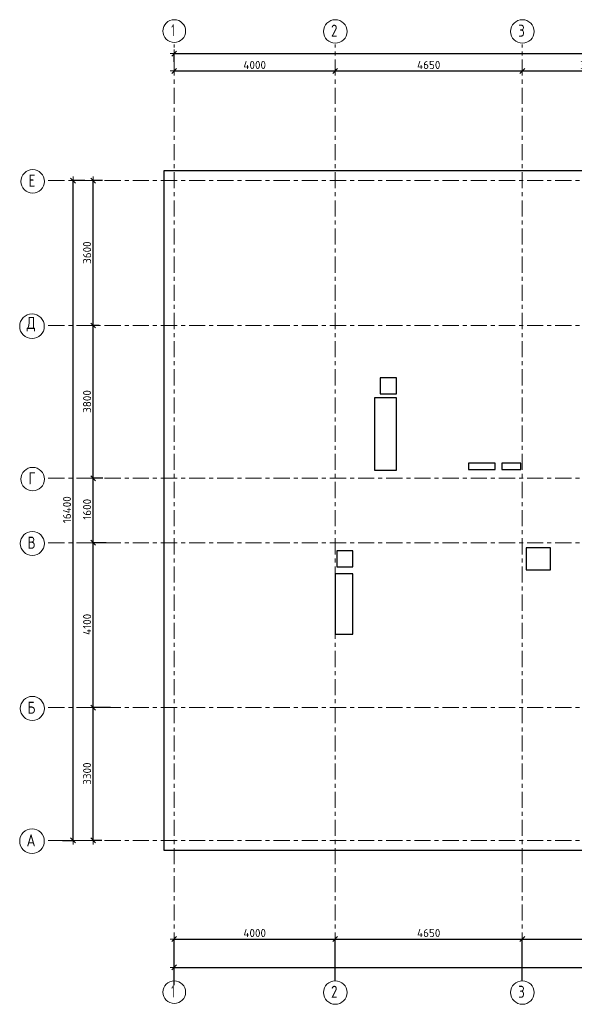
# Model space of a CAD drawing. Header units: metres. Extents: x -38 to 99, y -15 to 21.
# Tile 2 of 88: x -3 to 10, y -4 to 20. Entities that reach past the tile are written whole.
import ezdxf

# ---------------------------------------------------------------- set-up
doc = ezdxf.new("R2010")
doc.units = ezdxf.units.M
doc.header["$PDMODE"] = 65
doc.linetypes.add('______11', pattern=[0.5, 0.4, -0.05, 0, -0.05])
doc.linetypes.add('______5', pattern=[1.1, 0.8, -0.1, 0.1, -0.1])
for name, color, linetype, lineweight in [('XR$2$Осевая линия (1)', 7, '______5', 13), ('XR$2$Размерная линия (1)', 7, 'Continuous', 13), ('XR$4$Перекрытие (1)', 7, 'Continuous', 35)]:
    doc.layers.add(name, color=color, linetype=linetype, lineweight=lineweight)
doc.styles.add('ISOCPEUR', font='txt')
doc.dimstyles.new('DIMSTYLE_2', dxfattribs={"dimtxt": 0.2, "dimasz": 0.2, "dimexe": 0, "dimexo": 0, "dimgap": 0.1, "dimtad": 2, "dimdec": 0, "dimlfac": 1000, "dimrnd": 5, "dimzin": 12, "dimdsep": 46, "dimtxsty": 'ISOCPEUR', "dimblk1": 'ALL_ML_STRICH', "dimblk2": 'ALL_ML_STRICH', "dimsah": 1, "dimcen": 0, "dimclrd": 7, "dimclre": 256, "dimclrt": 7, "dimadec": 0, "dimazin": 0, "dimtfac": 1, "dimtdec": 0, "dimtix": 1, "dimtmove": 2, "dimatfit": 3, "dimfxl": 0, "dimtzin": 0, "dimlwd": 0, "dimlwe": -3, "dimarcsym": 0})
doc.dimstyles.new('DIMSTYLE_3', dxfattribs={"dimtxt": 0.2, "dimasz": 0.2, "dimexe": 0, "dimexo": 0, "dimgap": 0.1, "dimtad": 2, "dimdec": 0, "dimlfac": 1000, "dimrnd": 5, "dimzin": 12, "dimdsep": 46, "dimtxsty": 'ISOCPEUR', "dimblk1": 'ALL_ML_STRICH', "dimblk2": 'ALL_ML_STRICH', "dimsah": 1, "dimcen": 0, "dimclrd": 7, "dimclre": 256, "dimclrt": 7, "dimadec": 0, "dimazin": 0, "dimtfac": 1, "dimtdec": 0, "dimtix": 1, "dimtmove": 2, "dimatfit": 3, "dimfxl": 0, "dimtzin": 0, "dimlwd": 0, "dimlwe": -3, "dimarcsym": 0})

# ---------------------------------------------------------------- blocks, each defined once
blk = doc.blocks.new('ALL_ML_STRICH')
at = {"color": 0, "linetype": 'ByBlock', "lineweight": -2}
for p, q in [((-1, 0), (0.5, 0)), ((-0.3, -0.3), (0.3, 0.3)), ((0, -0.5), (0, 0.5))]:
    blk.add_line(p, q, dxfattribs=at)
blk = doc.blocks.new('*D5')
at = {"layer": 'DEFPOINTS', "color": 7, "linetype": 'Continuous', "lineweight": 13, "transparency": 33554687}
for p in [(-1.699, 16.4), (-2.294, 0), (-2.015, 0)]:
    blk.add_point(p, dxfattribs=at)
at = {"layer": 'XR$2$Размерная линия (1)', "color": 9, "linetype": 'Continuous', "lineweight": -2, "true_color": 0xc7c7c7, "transparency": 33554687}
for p, q in [((-1.719, 16.4), (-2.015, 16.4)), ((-2.274, 0), (-2.015, 0))]:
    blk.add_line(p, q, dxfattribs=at)
at = {"layer": 'XR$2$Размерная линия (1)', "color": 7, "linetype": 'Continuous', "lineweight": -2, "transparency": 33554687}
blk.add_line((-2.015, 0), (-2.015, 16.4), dxfattribs=at)
at = {"layer": 'XR$2$Размерная линия (1)', "color": 7, "linetype": 'Continuous', "lineweight": 13, "transparency": 33554687, "xscale": 0.2, "yscale": 0.2, "zscale": 0.2}
for p, rotation in [((-2.015, 16.4), 90), ((-2.015, 0), 270)]:
    blk.add_blockref('ALL_ML_STRICH', p, dxfattribs=dict(at, rotation=rotation))
at = {"layer": 'XR$2$Размерная линия (1)', "color": 7, "linetype": 'Continuous', "lineweight": 13, "transparency": 33554687, "insert": (-2.165, 8.22), "char_height": 0.2, "width": 1, "attachment_point": 5, "rotation": 90, "style": 'ISOCPEUR'}
blk.add_mtext('\\A1;{16400}', dxfattribs=at)
blk = doc.blocks.new('*D6')
at = {"layer": 'DEFPOINTS', "color": 7, "linetype": 'Continuous', "lineweight": 13, "transparency": 33554687}
for p in [(-1.064, 3.3), (-1.515, 0), (-1.28, 0)]:
    blk.add_point(p, dxfattribs=at)
at = {"layer": 'XR$2$Размерная линия (1)', "color": 9, "linetype": 'Continuous', "lineweight": -2, "true_color": 0xc7c7c7, "transparency": 33554687}
for p, q in [((-1.084, 3.3), (-1.515, 3.3)), ((-1.3, 0), (-1.515, 0))]:
    blk.add_line(p, q, dxfattribs=at)
at = {"layer": 'XR$2$Размерная линия (1)', "color": 7, "linetype": 'Continuous', "lineweight": -2, "transparency": 33554687}
blk.add_line((-1.515, 0), (-1.515, 3.3), dxfattribs=at)
at = {"layer": 'XR$2$Размерная линия (1)', "color": 7, "linetype": 'Continuous', "lineweight": 13, "transparency": 33554687, "xscale": 0.2, "yscale": 0.2, "zscale": 0.2}
for p, rotation in [((-1.515, 3.3), 90), ((-1.515, 0), 270)]:
    blk.add_blockref('ALL_ML_STRICH', p, dxfattribs=dict(at, rotation=rotation))
at = {"layer": 'XR$2$Размерная линия (1)', "color": 7, "linetype": 'Continuous', "lineweight": 13, "transparency": 33554687, "insert": (-1.665, 1.66), "char_height": 0.2, "width": 0.8, "attachment_point": 5, "rotation": 90, "style": 'ISOCPEUR'}
blk.add_mtext('\\A1;{3300}', dxfattribs=at)
blk = doc.blocks.new('*D7')
at = {"layer": 'DEFPOINTS', "color": 7, "linetype": 'Continuous', "lineweight": 13, "transparency": 33554687}
for p in [(-1.172, 7.4), (-1.515, 3.3), (-1.064, 3.3)]:
    blk.add_point(p, dxfattribs=at)
at = {"layer": 'XR$2$Размерная линия (1)', "color": 9, "linetype": 'Continuous', "lineweight": -2, "true_color": 0xc7c7c7, "transparency": 33554687}
for p, q in [((-1.192, 7.4), (-1.515, 7.4)), ((-1.084, 3.3), (-1.515, 3.3))]:
    blk.add_line(p, q, dxfattribs=at)
at = {"layer": 'XR$2$Размерная линия (1)', "color": 7, "linetype": 'Continuous', "lineweight": -2, "transparency": 33554687}
blk.add_line((-1.515, 3.3), (-1.515, 7.4), dxfattribs=at)
at = {"layer": 'XR$2$Размерная линия (1)', "color": 7, "linetype": 'Continuous', "lineweight": 13, "transparency": 33554687, "xscale": 0.2, "yscale": 0.2, "zscale": 0.2}
for p, rotation in [((-1.515, 7.4), 90), ((-1.515, 3.3), 270)]:
    blk.add_blockref('ALL_ML_STRICH', p, dxfattribs=dict(at, rotation=rotation))
at = {"layer": 'XR$2$Размерная линия (1)', "color": 7, "linetype": 'Continuous', "lineweight": 13, "transparency": 33554687, "insert": (-1.665, 5.37), "char_height": 0.2, "width": 0.8, "attachment_point": 5, "rotation": 90, "style": 'ISOCPEUR'}
blk.add_mtext('\\A1;{4100}', dxfattribs=at)
blk = doc.blocks.new('*D8')
at = {"layer": 'DEFPOINTS', "color": 7, "linetype": 'Continuous', "lineweight": 13, "transparency": 33554687}
for p in [(-1.253, 9), (-1.515, 7.4), (-1.172, 7.4)]:
    blk.add_point(p, dxfattribs=at)
at = {"layer": 'XR$2$Размерная линия (1)', "color": 9, "linetype": 'Continuous', "lineweight": -2, "true_color": 0xc7c7c7, "transparency": 33554687}
for p, q in [((-1.273, 9), (-1.515, 9)), ((-1.192, 7.4), (-1.515, 7.4))]:
    blk.add_line(p, q, dxfattribs=at)
at = {"layer": 'XR$2$Размерная линия (1)', "color": 7, "linetype": 'Continuous', "lineweight": -2, "transparency": 33554687}
blk.add_line((-1.515, 7.4), (-1.515, 9), dxfattribs=at)
at = {"layer": 'XR$2$Размерная линия (1)', "color": 7, "linetype": 'Continuous', "lineweight": 13, "transparency": 33554687, "xscale": 0.2, "yscale": 0.2, "zscale": 0.2}
for p, rotation in [((-1.515, 9), 90), ((-1.515, 7.4), 270)]:
    blk.add_blockref('ALL_ML_STRICH', p, dxfattribs=dict(at, rotation=rotation))
at = {"layer": 'XR$2$Размерная линия (1)', "color": 7, "linetype": 'Continuous', "lineweight": 13, "transparency": 33554687, "insert": (-1.665, 8.23), "char_height": 0.2, "width": 0.8, "attachment_point": 5, "rotation": 90, "style": 'ISOCPEUR'}
blk.add_mtext('\\A1;{1600}', dxfattribs=at)
blk = doc.blocks.new('*D9')
at = {"layer": 'DEFPOINTS', "color": 7, "linetype": 'Continuous', "lineweight": 13, "transparency": 33554687}
for p in [(-1.347, 12.8), (-1.515, 9), (-1.253, 9)]:
    blk.add_point(p, dxfattribs=at)
at = {"layer": 'XR$2$Размерная линия (1)', "color": 9, "linetype": 'Continuous', "lineweight": -2, "true_color": 0xc7c7c7, "transparency": 33554687}
for p, q in [((-1.367, 12.8), (-1.515, 12.8)), ((-1.273, 9), (-1.515, 9))]:
    blk.add_line(p, q, dxfattribs=at)
at = {"layer": 'XR$2$Размерная линия (1)', "color": 7, "linetype": 'Continuous', "lineweight": -2, "transparency": 33554687}
blk.add_line((-1.515, 9), (-1.515, 12.8), dxfattribs=at)
at = {"layer": 'XR$2$Размерная линия (1)', "color": 7, "linetype": 'Continuous', "lineweight": 13, "transparency": 33554687, "xscale": 0.2, "yscale": 0.2, "zscale": 0.2}
for p, rotation in [((-1.515, 12.8), 90), ((-1.515, 9), 270)]:
    blk.add_blockref('ALL_ML_STRICH', p, dxfattribs=dict(at, rotation=rotation))
at = {"layer": 'XR$2$Размерная линия (1)', "color": 7, "linetype": 'Continuous', "lineweight": 13, "transparency": 33554687, "insert": (-1.665, 10.91), "char_height": 0.2, "width": 0.8, "attachment_point": 5, "rotation": 90, "style": 'ISOCPEUR'}
blk.add_mtext('\\A1;{3800}', dxfattribs=at)
blk = doc.blocks.new('*D10')
at = {"layer": 'DEFPOINTS', "color": 7, "linetype": 'Continuous', "lineweight": 13, "transparency": 33554687}
for p in [(-1.26, 16.4), (-1.515, 12.8), (-1.347, 12.8)]:
    blk.add_point(p, dxfattribs=at)
at = {"layer": 'XR$2$Размерная линия (1)', "color": 9, "linetype": 'Continuous', "lineweight": -2, "true_color": 0xc7c7c7, "transparency": 33554687}
for p, q in [((-1.28, 16.4), (-1.515, 16.4)), ((-1.367, 12.8), (-1.515, 12.8))]:
    blk.add_line(p, q, dxfattribs=at)
at = {"layer": 'XR$2$Размерная линия (1)', "color": 7, "linetype": 'Continuous', "lineweight": -2, "transparency": 33554687}
blk.add_line((-1.515, 12.8), (-1.515, 16.4), dxfattribs=at)
at = {"layer": 'XR$2$Размерная линия (1)', "color": 7, "linetype": 'Continuous', "lineweight": 13, "transparency": 33554687, "xscale": 0.2, "yscale": 0.2, "zscale": 0.2}
for p, rotation in [((-1.515, 16.4), 90), ((-1.515, 12.8), 270)]:
    blk.add_blockref('ALL_ML_STRICH', p, dxfattribs=dict(at, rotation=rotation))
at = {"layer": 'XR$2$Размерная линия (1)', "color": 7, "linetype": 'Continuous', "lineweight": 13, "transparency": 33554687, "insert": (-1.665, 14.61), "char_height": 0.2, "width": 0.8, "attachment_point": 5, "rotation": 90, "style": 'ISOCPEUR'}
blk.add_mtext('\\A1;{3600}', dxfattribs=at)
blk = doc.blocks.new('*D11')
at = {"layer": 'DEFPOINTS', "color": 7, "linetype": 'Continuous', "lineweight": 13, "transparency": 33554687}
for p in [(0.5, 19.557), (0.5, 19.377), (61.6, 17.12)]:
    blk.add_point(p, dxfattribs=at)
at = {"layer": 'XR$2$Размерная линия (1)', "color": 9, "linetype": 'Continuous', "lineweight": -2, "true_color": 0xc7c7c7, "transparency": 33554687}
for p, q in [((0.5, 19.357), (0.5, 19.557)), ((61.6, 17.14), (61.6, 19.557))]:
    blk.add_line(p, q, dxfattribs=at)
at = {"layer": 'XR$2$Размерная линия (1)', "color": 7, "linetype": 'Continuous', "lineweight": -2, "transparency": 33554687}
blk.add_line((0.5, 19.557), (61.6, 19.557), dxfattribs=at)
at = {"layer": 'XR$2$Размерная линия (1)', "color": 7, "linetype": 'Continuous', "lineweight": 13, "transparency": 33554687, "xscale": 0.2, "yscale": 0.2, "zscale": 0.2, "rotation": 180}
blk.add_blockref('ALL_ML_STRICH', (0.5, 19.557), dxfattribs=at)
at = {"layer": 'XR$2$Размерная линия (1)', "color": 7, "linetype": 'Continuous', "lineweight": 13, "transparency": 33554687, "xscale": 0.2, "yscale": 0.2, "zscale": 0.2}
blk.add_blockref('ALL_ML_STRICH', (61.6, 19.557), dxfattribs=at)
at = {"layer": 'XR$2$Размерная линия (1)', "color": 7, "linetype": 'Continuous', "lineweight": 13, "transparency": 33554687, "insert": (31.1, 19.707), "char_height": 0.2, "width": 1, "attachment_point": 5, "style": 'ISOCPEUR'}
blk.add_mtext('\\A1;{61100}', dxfattribs=at)
blk = doc.blocks.new('*D12')
at = {"layer": 'DEFPOINTS', "color": 7, "linetype": 'Continuous', "lineweight": 13, "transparency": 33554687}
for p in [(0.5, -3.103), (0.5, -3.156), (61.6, -3.14)]:
    blk.add_point(p, dxfattribs=at)
at = {"layer": 'XR$2$Размерная линия (1)', "color": 9, "linetype": 'Continuous', "lineweight": -2, "true_color": 0xc7c7c7, "transparency": 33554687}
for p, q in [((0.5, -3.123), (0.5, -3.156)), ((61.6, -3.156), (61.6, -3.156))]:
    blk.add_line(p, q, dxfattribs=at)
at = {"layer": 'XR$2$Размерная линия (1)', "color": 7, "linetype": 'Continuous', "lineweight": -2, "transparency": 33554687}
blk.add_line((0.5, -3.156), (61.6, -3.156), dxfattribs=at)
at = {"layer": 'XR$2$Размерная линия (1)', "color": 7, "linetype": 'Continuous', "lineweight": 13, "transparency": 33554687, "xscale": 0.2, "yscale": 0.2, "zscale": 0.2, "rotation": 180}
blk.add_blockref('ALL_ML_STRICH', (0.5, -3.156), dxfattribs=at)
at = {"layer": 'XR$2$Размерная линия (1)', "color": 7, "linetype": 'Continuous', "lineweight": 13, "transparency": 33554687, "xscale": 0.2, "yscale": 0.2, "zscale": 0.2}
blk.add_blockref('ALL_ML_STRICH', (61.6, -3.156), dxfattribs=at)
at = {"layer": 'XR$2$Размерная линия (1)', "color": 7, "linetype": 'Continuous', "lineweight": 13, "transparency": 33554687, "insert": (31.1, -3.006), "char_height": 0.2, "width": 1, "attachment_point": 5, "style": 'ISOCPEUR'}
blk.add_mtext('\\A1;{61100}', dxfattribs=at)
blk = doc.blocks.new('*D13')
at = {"layer": 'DEFPOINTS', "color": 7, "linetype": 'Continuous', "lineweight": 13, "transparency": 33554687}
for p in [(0.5, -2.452), (0.5, -3.622), (4.5, -3.513)]:
    blk.add_point(p, dxfattribs=at)
at = {"layer": 'XR$2$Размерная линия (1)', "color": 9, "linetype": 'Continuous', "lineweight": -2, "true_color": 0xc7c7c7, "transparency": 33554687}
for p, q in [((0.5, -3.602), (0.5, -2.452)), ((4.5, -3.493), (4.5, -2.452))]:
    blk.add_line(p, q, dxfattribs=at)
at = {"layer": 'XR$2$Размерная линия (1)', "color": 7, "linetype": 'Continuous', "lineweight": -2, "transparency": 33554687}
blk.add_line((0.5, -2.452), (4.5, -2.452), dxfattribs=at)
at = {"layer": 'XR$2$Размерная линия (1)', "color": 7, "linetype": 'Continuous', "lineweight": 13, "transparency": 33554687, "xscale": 0.2, "yscale": 0.2, "zscale": 0.2, "rotation": 180}
blk.add_blockref('ALL_ML_STRICH', (0.5, -2.452), dxfattribs=at)
at = {"layer": 'XR$2$Размерная линия (1)', "color": 7, "linetype": 'Continuous', "lineweight": 13, "transparency": 33554687, "xscale": 0.2, "yscale": 0.2, "zscale": 0.2}
blk.add_blockref('ALL_ML_STRICH', (4.5, -2.452), dxfattribs=at)
at = {"layer": 'XR$2$Размерная линия (1)', "color": 7, "linetype": 'Continuous', "lineweight": 13, "transparency": 33554687, "insert": (2.5, -2.302), "char_height": 0.2, "width": 0.8, "attachment_point": 5, "style": 'ISOCPEUR'}
blk.add_mtext('\\A1;{4000}', dxfattribs=at)
blk = doc.blocks.new('*D14')
at = {"layer": 'DEFPOINTS', "color": 7, "linetype": 'Continuous', "lineweight": 13, "transparency": 33554687}
for p in [(4.5, -2.452), (4.5, -3.513), (9.15, -3.513)]:
    blk.add_point(p, dxfattribs=at)
at = {"layer": 'XR$2$Размерная линия (1)', "color": 9, "linetype": 'Continuous', "lineweight": -2, "true_color": 0xc7c7c7, "transparency": 33554687}
for p, q in [((4.5, -3.493), (4.5, -2.452)), ((9.15, -3.493), (9.15, -2.452))]:
    blk.add_line(p, q, dxfattribs=at)
at = {"layer": 'XR$2$Размерная линия (1)', "color": 7, "linetype": 'Continuous', "lineweight": -2, "transparency": 33554687}
blk.add_line((4.5, -2.452), (9.15, -2.452), dxfattribs=at)
at = {"layer": 'XR$2$Размерная линия (1)', "color": 7, "linetype": 'Continuous', "lineweight": 13, "transparency": 33554687, "xscale": 0.2, "yscale": 0.2, "zscale": 0.2, "rotation": 180}
blk.add_blockref('ALL_ML_STRICH', (4.5, -2.452), dxfattribs=at)
at = {"layer": 'XR$2$Размерная линия (1)', "color": 7, "linetype": 'Continuous', "lineweight": 13, "transparency": 33554687, "xscale": 0.2, "yscale": 0.2, "zscale": 0.2}
blk.add_blockref('ALL_ML_STRICH', (9.15, -2.452), dxfattribs=at)
at = {"layer": 'XR$2$Размерная линия (1)', "color": 7, "linetype": 'Continuous', "lineweight": 13, "transparency": 33554687, "insert": (6.825, -2.302), "char_height": 0.2, "width": 0.8, "attachment_point": 5, "style": 'ISOCPEUR'}
blk.add_mtext('\\A1;{4650}', dxfattribs=at)
blk = doc.blocks.new('*D15')
at = {"layer": 'DEFPOINTS', "color": 7, "linetype": 'Continuous', "lineweight": 13, "transparency": 33554687}
for p in [(9.15, -2.452), (9.15, -3.513), (13.75, -3.513)]:
    blk.add_point(p, dxfattribs=at)
at = {"layer": 'XR$2$Размерная линия (1)', "color": 9, "linetype": 'Continuous', "lineweight": -2, "true_color": 0xc7c7c7, "transparency": 33554687}
for p, q in [((9.15, -3.493), (9.15, -2.452)), ((13.75, -3.493), (13.75, -2.452))]:
    blk.add_line(p, q, dxfattribs=at)
at = {"layer": 'XR$2$Размерная линия (1)', "color": 7, "linetype": 'Continuous', "lineweight": -2, "transparency": 33554687}
blk.add_line((9.15, -2.452), (13.75, -2.452), dxfattribs=at)
at = {"layer": 'XR$2$Размерная линия (1)', "color": 7, "linetype": 'Continuous', "lineweight": 13, "transparency": 33554687, "xscale": 0.2, "yscale": 0.2, "zscale": 0.2, "rotation": 180}
blk.add_blockref('ALL_ML_STRICH', (9.15, -2.452), dxfattribs=at)
at = {"layer": 'XR$2$Размерная линия (1)', "color": 7, "linetype": 'Continuous', "lineweight": 13, "transparency": 33554687, "xscale": 0.2, "yscale": 0.2, "zscale": 0.2}
blk.add_blockref('ALL_ML_STRICH', (13.75, -2.452), dxfattribs=at)
at = {"layer": 'XR$2$Размерная линия (1)', "color": 7, "linetype": 'Continuous', "lineweight": 13, "transparency": 33554687, "insert": (11.45, -2.302), "char_height": 0.2, "width": 0.8, "attachment_point": 5, "style": 'ISOCPEUR'}
blk.add_mtext('\\A1;{4600}', dxfattribs=at)
blk = doc.blocks.new('*D26')
at = {"layer": 'DEFPOINTS', "color": 7, "linetype": 'Continuous', "lineweight": 13, "transparency": 33554687}
for p in [(0.5, 19.17), (0.5, 19.126), (4.5, 19.191)]:
    blk.add_point(p, dxfattribs=at)
at = {"layer": 'XR$2$Размерная линия (1)', "color": 9, "linetype": 'Continuous', "lineweight": -2, "true_color": 0xc7c7c7, "transparency": 33554687}
for p, q in [((0.5, 19.15), (0.5, 19.126)), ((4.5, 19.171), (4.5, 19.126))]:
    blk.add_line(p, q, dxfattribs=at)
at = {"layer": 'XR$2$Размерная линия (1)', "color": 7, "linetype": 'Continuous', "lineweight": -2, "transparency": 33554687}
blk.add_line((0.5, 19.126), (4.5, 19.126), dxfattribs=at)
at = {"layer": 'XR$2$Размерная линия (1)', "color": 7, "linetype": 'Continuous', "lineweight": 13, "transparency": 33554687, "xscale": 0.2, "yscale": 0.2, "zscale": 0.2, "rotation": 180}
blk.add_blockref('ALL_ML_STRICH', (0.5, 19.126), dxfattribs=at)
at = {"layer": 'XR$2$Размерная линия (1)', "color": 7, "linetype": 'Continuous', "lineweight": 13, "transparency": 33554687, "xscale": 0.2, "yscale": 0.2, "zscale": 0.2}
blk.add_blockref('ALL_ML_STRICH', (4.5, 19.126), dxfattribs=at)
at = {"layer": 'XR$2$Размерная линия (1)', "color": 7, "linetype": 'Continuous', "lineweight": 13, "transparency": 33554687, "insert": (2.5, 19.276), "char_height": 0.2, "width": 0.8, "attachment_point": 5, "style": 'ISOCPEUR'}
blk.add_mtext('\\A1;{4000}', dxfattribs=at)
blk = doc.blocks.new('*D27')
at = {"layer": 'DEFPOINTS', "color": 7, "linetype": 'Continuous', "lineweight": 13, "transparency": 33554687}
for p in [(4.5, 19.191), (4.5, 19.126), (9.15, 19.126)]:
    blk.add_point(p, dxfattribs=at)
at = {"layer": 'XR$2$Размерная линия (1)', "color": 9, "linetype": 'Continuous', "lineweight": -2, "true_color": 0xc7c7c7, "transparency": 33554687}
for p, q in [((4.5, 19.171), (4.5, 19.126)), ((9.15, 19.126), (9.15, 19.126))]:
    blk.add_line(p, q, dxfattribs=at)
at = {"layer": 'XR$2$Размерная линия (1)', "color": 7, "linetype": 'Continuous', "lineweight": -2, "transparency": 33554687}
blk.add_line((4.5, 19.126), (9.15, 19.126), dxfattribs=at)
at = {"layer": 'XR$2$Размерная линия (1)', "color": 7, "linetype": 'Continuous', "lineweight": 13, "transparency": 33554687, "xscale": 0.2, "yscale": 0.2, "zscale": 0.2, "rotation": 180}
blk.add_blockref('ALL_ML_STRICH', (4.5, 19.126), dxfattribs=at)
at = {"layer": 'XR$2$Размерная линия (1)', "color": 7, "linetype": 'Continuous', "lineweight": 13, "transparency": 33554687, "xscale": 0.2, "yscale": 0.2, "zscale": 0.2}
blk.add_blockref('ALL_ML_STRICH', (9.15, 19.126), dxfattribs=at)
at = {"layer": 'XR$2$Размерная линия (1)', "color": 7, "linetype": 'Continuous', "lineweight": 13, "transparency": 33554687, "insert": (6.825, 19.276), "char_height": 0.2, "width": 0.8, "attachment_point": 5, "style": 'ISOCPEUR'}
blk.add_mtext('\\A1;{4650}', dxfattribs=at)
blk = doc.blocks.new('*D28')
at = {"layer": 'DEFPOINTS', "color": 7, "linetype": 'Continuous', "lineweight": 13, "transparency": 33554687}
for p in [(9.15, 19.126), (9.15, 19.126), (12.6, 19.061)]:
    blk.add_point(p, dxfattribs=at)
at = {"layer": 'XR$2$Размерная линия (1)', "color": 9, "linetype": 'Continuous', "lineweight": -2, "true_color": 0xc7c7c7, "transparency": 33554687}
for p, q in [((9.15, 19.126), (9.15, 19.126)), ((12.6, 19.081), (12.6, 19.126))]:
    blk.add_line(p, q, dxfattribs=at)
at = {"layer": 'XR$2$Размерная линия (1)', "color": 7, "linetype": 'Continuous', "lineweight": -2, "transparency": 33554687}
blk.add_line((9.15, 19.126), (12.6, 19.126), dxfattribs=at)
at = {"layer": 'XR$2$Размерная линия (1)', "color": 7, "linetype": 'Continuous', "lineweight": 13, "transparency": 33554687, "xscale": 0.2, "yscale": 0.2, "zscale": 0.2, "rotation": 180}
blk.add_blockref('ALL_ML_STRICH', (9.15, 19.126), dxfattribs=at)
at = {"layer": 'XR$2$Размерная линия (1)', "color": 7, "linetype": 'Continuous', "lineweight": 13, "transparency": 33554687, "xscale": 0.2, "yscale": 0.2, "zscale": 0.2}
blk.add_blockref('ALL_ML_STRICH', (12.6, 19.126), dxfattribs=at)
at = {"layer": 'XR$2$Размерная линия (1)', "color": 7, "linetype": 'Continuous', "lineweight": 13, "transparency": 33554687, "insert": (10.875, 19.276), "char_height": 0.2, "width": 0.8, "attachment_point": 5, "style": 'ISOCPEUR'}
blk.add_mtext('\\A1;{3450}', dxfattribs=at)

msp = doc.modelspace()

# ---------------------------------------------------------------- linework, layer by layer
at = {"layer": 'XR$2$Осевая линия (1)', "color": 253, "linetype": '______11', "lineweight": 13, "true_color": 0xa0a0a0, "transparency": 33554687}
for p, q in [((0.5, -3.39), (0.5, 19.78)), ((4.5, -3.39), (4.5, 19.78)), ((9.15, -3.39), (9.15, 19.78)), ((-2.63, 16.4), (62.6, 16.4)), ((-2.63, 12.8), (62.6, 12.8)), ((-2.63, 9), (62.6, 9)), ((-2.63, 7.4), (62.6, 7.4)), ((-2.63, 3.3), (62.6, 3.3)), ((-2.63, 0), (62.6, 0))]:
    msp.add_line(p, q, dxfattribs=at)
at = {"layer": 'XR$2$Осевая линия (1)', "color": 7, "linetype": 'Continuous', "lineweight": 13, "transparency": 33554687}
for centre, radius in [((0.5019, 20.1186), 0.2819), ((4.5024, 20.1081), 0.2924), ((9.1524, 20.1081), 0.2924), ((-3.0176, 16.3805), 0.2924), ((-3.0342, 12.7805), 0.3058), ((-3.0176, 8.9805), 0.2924), ((-3.0262, 7.3805), 0.2988), ((-3.0262, 3.2805), 0.2988), ((-3.0342, -0.0195), 0.3058), ((0.5019, -3.7714), 0.2819), ((4.5024, -3.7819), 0.2924), ((9.1524, -3.7819), 0.2924)]:
    msp.add_circle(centre, radius, dxfattribs=at)
at = {"layer": 'XR$4$Перекрытие (1)', "color": 7, "linetype": 'Continuous', "lineweight": 25, "transparency": 33554687}
for p, q in [((0.25, -0.2498), (0.25, 16.6502)), ((0.25, 16.6502), (19.08, 16.6502)), ((5.6203, 11.5002), (5.6203, 11.1002)), ((6.0203, 11.5002), (5.6203, 11.5002)), ((6.0203, 11.1002), (6.0203, 11.5002)), ((5.6203, 11.1002), (6.0203, 11.1002)), ((5.4806, 11.0007), (5.4806, 9.2007)), ((6.0206, 11.0007), (5.4806, 11.0007)), ((6.0206, 9.2007), (6.0206, 11.0007)), ((7.8156, 9.3795), (7.8156, 9.2195)), ((8.4756, 9.3795), (7.8156, 9.3795)), ((8.4756, 9.2195), (8.4756, 9.3795)), ((8.6449, 9.3795), (8.6449, 9.2195)), ((9.1149, 9.3795), (8.6449, 9.3795)), ((9.1149, 9.2195), (9.1149, 9.3795)), ((5.4806, 9.2007), (6.0206, 9.2007)), ((7.8156, 9.2195), (8.4756, 9.2195)), ((8.6449, 9.2195), (9.1149, 9.2195)), ((4.94, 7.2003), (4.54, 7.2002)), ((4.54, 7.2002), (4.54, 6.8002)), ((4.94, 6.8003), (4.94, 7.2003)), ((9.25, 7.2745), (9.25, 6.7245)), ((9.85, 7.2745), (9.25, 7.2745)), ((9.85, 6.7245), (9.85, 7.2745)), ((4.5, 6.6302), (4.5, 5.1302)), ((4.94, 6.6302), (4.5, 6.6302)), ((4.54, 6.8002), (4.94, 6.8003)), ((4.94, 5.1302), (4.94, 6.6302)), ((9.25, 6.7245), (9.85, 6.7245)), ((4.5, 5.1302), (4.94, 5.1302)), ((13.6501, -0.2498), (0.25, -0.2498))]:
    msp.add_line(p, q, dxfattribs=at)

# ---------------------------------------------------------------- texts
at = {"layer": 'XR$2$Осевая линия (1)', "color": 7, "linetype": 'Continuous', "lineweight": 13, "transparency": 33554687, "char_height": 0.3, "attachment_point": 7, "style": 'ISOCPEUR'}
for s, insert, width in [('\\W0.56;1', (0.4269, 19.9881), 0.233333), ('\\W0.78;2', (4.3974, 19.9776), 0.326407), ('\\W0.78;3', (9.0474, 19.9776), 0.326407), ('\\W0.78;Е', (-3.1226, 16.25), 0.326407), ('\\W0.82;Д', (-3.1692, 12.65), 0.392646), ('\\W0.78;Г', (-3.1226, 8.85), 0.326407), ('\\W0.80;В', (-3.1462, 7.25), 0.359833), ('\\W0.80;Б', (-3.1462, 3.15), 0.359833), ('\\W0.82;А', (-3.1692, -0.15), 0.392646), ('\\W0.56;1', (0.4269, -3.9019), 0.233333), ('\\W0.78;2', (4.3974, -3.9124), 0.326407), ('\\W0.78;3', (9.0474, -3.9124), 0.326407)]:
    msp.add_mtext(s, dxfattribs=dict(at, insert=insert, width=width))

# ---------------------------------------------------------------- dimensions: what is measured, and where the dimension line sits
at = {"layer": 'XR$2$Размерная линия (1)', "color": 7, "linetype": 'Continuous', "lineweight": 13, "transparency": 33554687}
for base, p1, p2, picture, middle in [((61.6, 19.5574), (0.5, 19.3568), (61.6, 17.1397), '*D11', (31.1, 19.7074)), ((4.5, 19.1261), (0.5, 19.1495), (4.5, 19.1712), '*D26', (2.5, 19.2761)), ((9.15, 19.1261), (4.5, 19.1712), (9.15, 19.1261), '*D27', (6.825, 19.2761)), ((12.6, 19.1261), (9.15, 19.1261), (12.6, 19.0812), '*D28', (10.875, 19.2761)), ((4.5, -2.452), (0.5, -3.6015), (4.5, -3.4932), '*D13', (2.5, -2.302)), ((9.15, -2.452), (4.5, -3.4932), (9.15, -3.4932), '*D14', (6.825, -2.302)), ((13.75, -2.452), (9.15, -3.4932), (13.75, -3.4932), '*D15', (11.45, -2.302)), ((61.6, -3.1563), (0.5, -3.1233), (61.6, -3.1563), '*D12', (31.1, -3.0063))]:
    dim = msp.add_linear_dim(base=base, p1=p1, p2=p2, dimstyle='DIMSTYLE_3', override={"dimpost": '<>', "dimclrd": 7, "dimclre": 9, "dimclrt": 7, "dimlwd": 0, "dimlwe": 65533}, dxfattribs=at)
    dim.commit()
    dim.dimension.update_dxf_attribs({"geometry": picture, "text_midpoint": middle, "dimtype": 160})
for base, p1, p2, dimstyle, picture, middle in [((-2.0153, 16.4), (-2.2738, 0), (-1.7186, 16.4), 'DIMSTYLE_2', '*D5', (-2.1653, 8.22)), ((-1.5153, 16.4), (-1.3672, 12.8), (-1.2805, 16.4), 'DIMSTYLE_3', '*D10', (-1.6653, 14.61)), ((-1.5153, 12.8), (-1.2732, 9), (-1.3672, 12.8), 'DIMSTYLE_3', '*D9', (-1.6653, 10.91)), ((-1.5153, 9), (-1.1919, 7.4), (-1.2732, 9), 'DIMSTYLE_3', '*D8', (-1.6653, 8.23)), ((-1.5153, 7.4), (-1.0835, 3.3), (-1.1919, 7.4), 'DIMSTYLE_3', '*D7', (-1.6653, 5.37)), ((-1.5153, 3.3), (-1.3003, 0), (-1.0835, 3.3), 'DIMSTYLE_3', '*D6', (-1.6653, 1.66))]:
    dim = msp.add_linear_dim(base=base, p1=p1, p2=p2, angle=90, dimstyle=dimstyle, override={"dimpost": '<>', "dimclrd": 7, "dimclre": 9, "dimclrt": 7, "dimlwd": 0, "dimlwe": 65533}, dxfattribs=at)
    dim.commit()
    dim.dimension.update_dxf_attribs({"geometry": picture, "text_midpoint": middle, "dimtype": 160})

doc.saveas('drawing.dxf')
